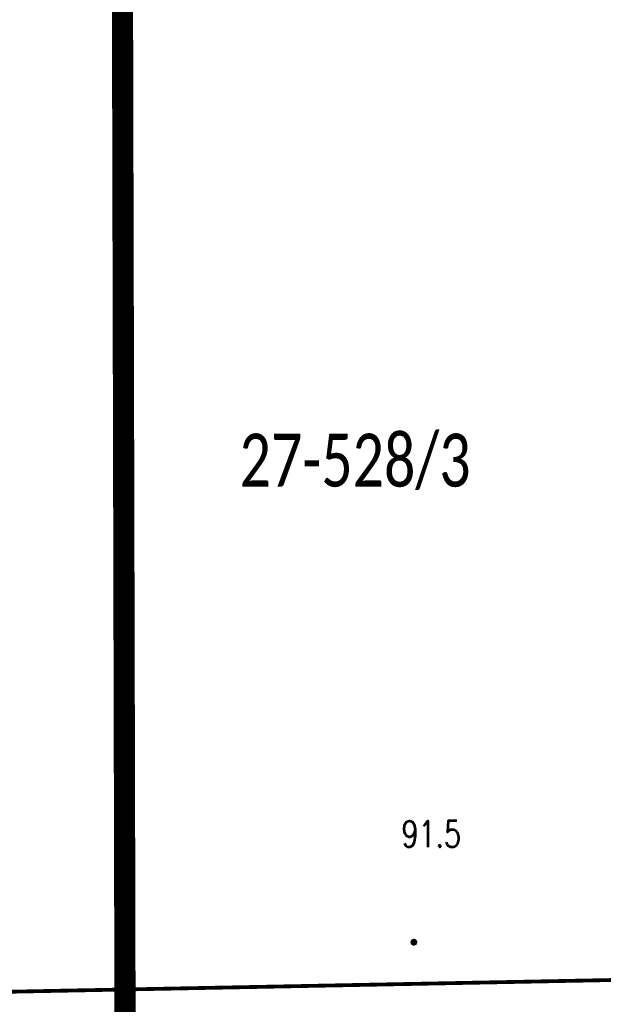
# Model space of a CAD drawing. Header units: metres. Extents: x 7542868 to 7543897, y 5828496 to 5830561.
# Tile 97 of 123: x 7543131 to 7543144, y 5830393 to 5830416. Entities that reach past the tile are written whole.
import ezdxf
from ezdxf.enums import TextEntityAlignment as Align

# ---------------------------------------------------------------- set-up
doc = ezdxf.new("R2010")
doc.units = ezdxf.units.M
doc.header["$MEASUREMENT"] = 0
for name, color, linetype in [('BDOT500_RTPW_T_0', 7, 'Continuous'), ('GLOWNA_BAZA_DZIALKI', 7, 'Continuous'), ('SZUMIN_511-1_DROGA_POM_UZUPEL__', 7, 'Continuous')]:
    doc.layers.add(name, color=color, linetype=linetype)
doc.layers.add('Numery_dzialek', color=7, linetype='Continuous', lineweight=13)
doc.styles.add('Legend', font='calibri.ttf')
doc.styles.add('STYL_ARIAL', font='simplex', dxfattribs={"width": 0.75, "oblique": 0.1})

msp = doc.modelspace()

# ---------------------------------------------------------------- linework, layer by layer
at = {"layer": 'BDOT500_RTPW_T_0', "color": 7, "const_width": 0.075}
msp.add_lwpolyline([(7543139.9462, 5830394.0586), (7543139.9331, 5830394.0268), (7543139.9012, 5830394.0136), (7543139.8694, 5830394.0268), (7543139.8562, 5830394.0586), (7543139.8694, 5830394.0904), (7543139.9012, 5830394.1036), (7543139.9331, 5830394.0904), (7543139.9462, 5830394.0586)], dxfattribs=at)
at = {"layer": 'GLOWNA_BAZA_DZIALKI', "color": 92, "lineweight": 20, "const_width": 0.09}
msp.add_lwpolyline([(7543117.54, 5830392.64), (7543159.75, 5830393.46)], dxfattribs=at)
at = {"layer": 'SZUMIN_511-1_DROGA_POM_UZUPEL__', "color": 3, "const_width": 0.5}
msp.add_lwpolyline([(7543133.014, 5830418.478), (7543133.208, 5830341.083)], dxfattribs=at)

# ---------------------------------------------------------------- texts
at = {"layer": 'BDOT500_RTPW_T_0', "color": 7, "style": 'STYL_ARIAL', "width": 0.75}
msp.add_text('91.5', height=0.625, dxfattribs=at).set_placement((7543139.6078, 5830396.9275), align=Align.TOP_LEFT)
at = {"layer": 'Numery_dzialek', "color": 92, "linetype": 'Continuous', "style": 'Legend', "width": 0.75}
msp.add_text('27-528/3', height=1.25, dxfattribs=at).set_placement((7543135.7864, 5830406.0676), align=Align.TOP_LEFT)

doc.saveas('drawing.dxf')
